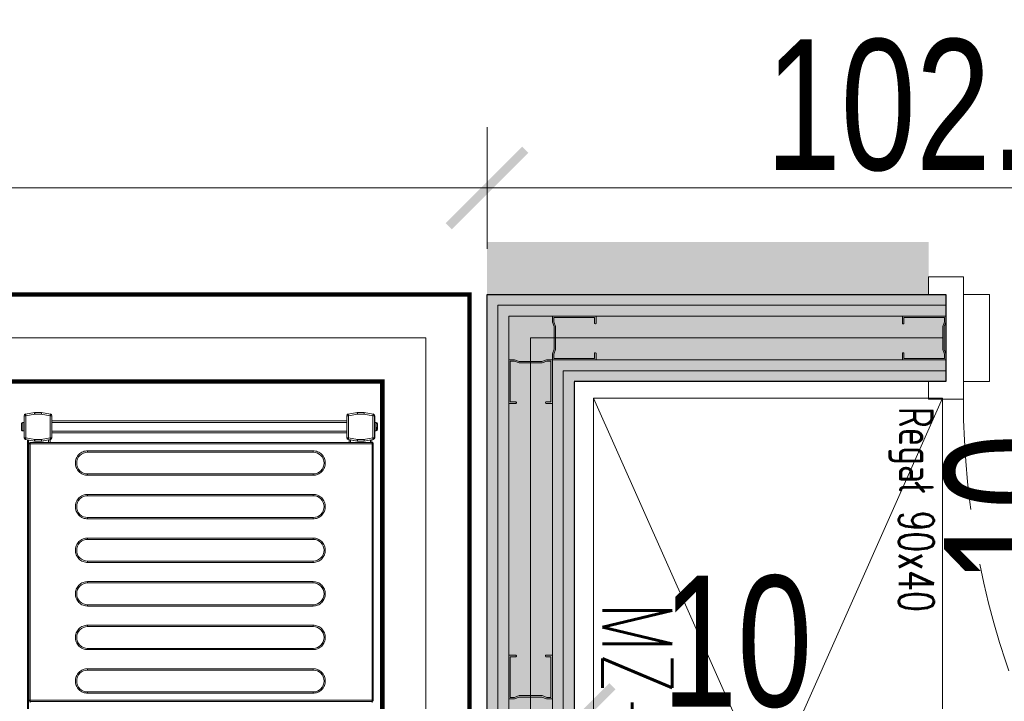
# Model space of a CAD drawing. Header units: millimetres. Extents: x -13532 to 2392, y -5241 to 5322.
# Tile 192 of 256: x -11229 to -11116, y 2386 to 2464. Entities that reach past the tile are written whole.
import ezdxf

# ---------------------------------------------------------------- set-up
doc = ezdxf.new("R2010")
doc.units = ezdxf.units.MM
doc.linetypes.add('DASHED', pattern=[19.05, 12.7, -6.35])
doc.linetypes.add('DGN_STYLE_2', pattern=[30.2, 18.12, -12.08])
doc.layers.get('0').update_dxf_attribs({"lineweight": 9, "true_color": 0x939393})
doc.layers.get('Defpoints').update_dxf_attribs({"true_color": 0xdae6d4})
for name, color, linetype, lineweight, true_color in [('a___wymiary', 7, 'Continuous', 5, 0x666666), ('batting - AGP1', 7, 'Continuous', 5, 0xadadad), ('daszed - TAPETA WINYLOWA', 7, 'Continuous', 13, 0x99c0fe), ('drzwi - AGP1', 7, 'Continuous', 13, 0x7f7f7f), ('EI15151515', 7, 'Continuous', 5, 0xf97533), ('Komory', 7, 'Continuous', 9, 0xcfcfcf), ('Meble - AGP1', 7, 'Continuous', 15, 0x999999), ('MEBLE PKN', 7, 'Continuous', 9, 0xa0a0a0), ('OPIS - AGP1', 7, 'Continuous', 0, 0x7f7f7f), ('profil - AGP1', 7, 'Continuous', 5, 0x3f3f3f), ('Regały', 7, 'Continuous', 9, 0xcfcfcf), ('WYMIARY - AGP1', 7, 'Continuous', 5, 0x716d5a)]:
    doc.layers.add(name, color=color, linetype=linetype, lineweight=lineweight, true_color=true_color)
doc.layers.add('cz-gr', color=122, linetype='Continuous', lineweight=30)
doc.layers.add('GK - ŚRODEK - AGP1', color=32, linetype='Continuous', lineweight=5)
doc.styles.add('ARIAL NARROW', font='ARIALN.TTF', dxfattribs={"width": 0.9})
doc.styles.add('JACEK_07', font='simplex.shx', dxfattribs={"width": 0.7})
doc.linetypes.add('BATTING', pattern='A,0.0001,-0.1,[134,ltypeshp.shx,S=0.1,R=0,X=-0.1,Y=0],-0.2,[134,ltypeshp.shx,S=0.1,R=180,X=0.1,Y=0],-0.1', length=0.4001)
doc.dimstyles.new('wymiary agp1', dxfattribs={"dimtxt": 15, "dimasz": 5, "dimexe": 5, "dimexo": 5, "dimgap": 1.8, "dimtad": 1, "dimdec": 3, "dimrnd": 0.5, "dimdsep": 46, "dimtxsty": 'ARIAL NARROW', "dimblk": 'znacznik', "dimcen": 1.5, "dimse1": 1, "dimse2": 1, "dimclrd": 256, "dimclre": 256, "dimazin": 0, "dimtfac": 1, "dimtdec": 3, "dimtmove": 1, "dimatfit": 3, "dimldrblk": 'znacznik', "dimfxl": 1000, "dimfxlon": 1, "dimlwd": -1, "dimarcsym": 0})

# ---------------------------------------------------------------- blocks, each defined once
blk = doc.blocks.new('*U165')
for points in [[(-2, 5), (0, 5), (0, -5), (-2, -5), (-2, -7), (2, -7), (2, -5), (2, 7), (-2, 7), (-2, 5)], [(102, 5), (100, 5), (100, -5), (102, -5), (102, -7), (98, -7), (98, -5), (98, 7), (102, 7), (102, 5)], [(2, -5), (5, -5), (5, 5), (2, 5)], [(98, -5), (95, -5), (95, 5), (98, 5)]]:
    blk.add_lwpolyline(points)
blk.add_lwpolyline([(96, -7), (96, -10), (94, -10), (94, -100), (96, -100), (96, -103), (98, -103), (98, -7)], close=True)
at = {"linetype": 'DASHED'}
blk.add_arc((98, -7), 96, 180, 270, dxfattribs=at)
at = {"layer": 'OPIS - AGP1'}
blk.add_lwpolyline([(50, 25), (50, -25)], dxfattribs=at)
at = {"layer": 'OPIS - AGP1', "color": 7, "insert": (50, 0), "char_height": 12, "width": 10, "attachment_point": 5, "rotation": 90, "style": 'JACEK_07'}
blk.add_mtext('\\pxqc;{\\fArial|b0|i0|c238|p0;90\\P200}', dxfattribs=at)
blk = doc.blocks.new('*U214')
at = {"layer": 'Meble - AGP1'}
for p, q in [((0, 0), (90, -40)), ((90, 0), (0, -40))]:
    blk.add_line(p, q, dxfattribs=at)
at = {"layer": 'Meble - AGP1', "flags": 128}
blk.add_lwpolyline([(0, 0), (90, 0), (90, -40), (0, -40)], close=True, dxfattribs=at)
at = {"layer": 'Meble - AGP1', "style": 'JACEK_07'}
for s, insert, char_height, width, attachment_point in [('Regał 90x40', (1, -1), 4, 41.1867, 1), ('\\pxqc;MZ-SM-01', (45, -39), 8, 90, 8)]:
    blk.add_mtext(s, dxfattribs=dict(at, insert=insert, char_height=char_height, width=width, attachment_point=attachment_point))
blk = doc.blocks.new('*U385')
at = {"const_width": 0.5}
blk.add_lwpolyline([(140, 190), (140, 200), (200, 200), (200, 0), (0, 0), (0, 200), (60, 200), (60, 190), (10, 190), (10, 10), (190, 10), (190, 190)], close=True, dxfattribs=at)
at = {"layer": 'batting - AGP1', "linetype": 'BATTING', "ltscale": 11}
blk.add_lwpolyline([(60, 195), (5, 195), (5, 5), (195, 5), (195, 195), (140, 195)], dxfattribs=at)
blk = doc.blocks.new('*U384')
at = {"layer": 'Meble - AGP1', "lineweight": 15}
for p, q in [((4.38, -0.68), (170.98, -0.68)), ((4.38, -0.82), (170.98, -0.82)), ((142.23, -0.99), (142.08, -0.99)), ((142.23, -0.99), (142.23, -40.19)), ((142.38, -0.99), (142.23, -0.99)), ((142.38, -0.88), (142.38, -0.84)), ((171.78, -0.84), (142.38, -0.84)), ((142.38, -0.99), (142.38, -0.88)), ((142.38, -0.99), (142.38, -40.19)), ((171.78, -0.99), (142.38, -0.99)), ((170.98, -0.82), (170.98, -0.68)), ((170.98, -0.68), (172.23, -0.68)), ((170.98, -0.84), (170.98, -0.82)), ((170.98, -0.82), (172.2, -0.82)), ((171.78, -0.84), (171.78, -0.88)), ((171.78, -0.88), (171.78, -0.99)), ((171.78, -40.19), (171.78, -0.99)), ((171.93, -0.99), (171.78, -0.99)), ((171.93, -40.19), (171.93, -0.99)), ((172.27, -0.47), (172.09, -1.48)), ((172.46, -0.5), (172.28, -1.52)), ((172.46, -0.3), (172.46, -0.5)), ((174.99, -0.3), (172.46, -0.3)), ((174.99, -0.5), (172.46, -0.5)), ((173.26, -0.12), (173.25, -0.12)), ((173.25, -0.15), (173.25, -0.3)), ((174.2, -0.15), (173.25, -0.15)), ((174.2, -0.12), (174.19, -0.12)), ((174.2, -0.3), (174.2, -0.15)), ((174.99, -0.5), (174.99, -0.3)), ((175.17, -1.52), (174.99, -0.5)), ((175.36, -1.48), (175.18, -0.47)), ((175.18, -0.47), (175.37, -1.5)), ((172.08, -1.5), (172.09, -1.48)), ((172.08, -1.52), (172.08, -1.5)), ((172.08, -1.52), (172.08, -2.3)), ((172.28, -1.52), (172.08, -1.52)), ((172.28, -1.52), (172.28, -2.28)), ((175.17, -2.28), (175.17, -1.52)), ((175.37, -1.52), (175.17, -1.52)), ((175.37, -1.5), (175.37, -2.3)), ((175.37, -2.3), (175.37, -1.52)), ((171.93, -3.12), (172.22, -3.12)), ((171.93, -3.28), (172.24, -3.28)), ((172.08, -2.38), (172.08, -2.3)), ((172.08, -2.3), (172.27, -3.33)), ((172.22, -3.12), (172.08, -2.38)), ((172.28, -2.28), (172.46, -3.3)), ((172.46, -3.3), (174.99, -3.3)), ((172.46, -3.3), (172.46, -3.5)), ((174.99, -3.3), (175.17, -2.28)), ((174.99, -3.5), (174.99, -3.3)), ((175.18, -3.33), (175.37, -2.3)), ((175.37, -2.3), (175.18, -3.33)), ((172.46, -3.5), (174.99, -3.5)), ((173.02, -37.29), (173.02, -3.5)), ((173.22, -37.29), (173.22, -3.5)), ((174.22, -37.29), (174.22, -3.5)), ((174.42, -37.29), (174.42, -3.5)), ((143.16, -33.44), (143.16, -7.59)), ((143.16, -7.59), (143.31, -7.59)), ((143.31, -33.44), (143.31, -7.59)), ((145.81, -7.59), (145.81, -33.44)), ((145.96, -7.59), (145.81, -7.59)), ((145.96, -7.59), (145.96, -33.44)), ((148.16, -33.44), (148.16, -7.59)), ((148.16, -7.59), (148.31, -7.59)), ((148.31, -33.44), (148.31, -7.59)), ((150.81, -7.59), (150.81, -33.44)), ((150.96, -7.59), (150.81, -7.59)), ((150.96, -7.59), (150.96, -33.44)), ((153.16, -33.44), (153.16, -7.59)), ((153.16, -7.59), (153.31, -7.59)), ((153.31, -33.44), (153.31, -7.59)), ((155.81, -7.59), (155.81, -33.44)), ((155.96, -7.59), (155.81, -7.59)), ((155.96, -7.59), (155.96, -33.44)), ((158.16, -33.44), (158.16, -7.59)), ((158.16, -7.59), (158.31, -7.59)), ((158.31, -33.44), (158.31, -7.59)), ((160.81, -7.59), (160.81, -33.44)), ((160.96, -7.59), (160.81, -7.59)), ((160.96, -7.59), (160.96, -33.44)), ((163.16, -33.44), (163.16, -7.59)), ((163.16, -7.59), (163.31, -7.59)), ((163.31, -33.44), (163.31, -7.59)), ((165.81, -7.59), (165.81, -33.44)), ((165.96, -7.59), (165.81, -7.59)), ((165.96, -7.59), (165.96, -33.44)), ((168.16, -33.44), (168.16, -7.59)), ((168.16, -7.59), (168.31, -7.59)), ((168.31, -33.44), (168.31, -7.59)), ((170.81, -7.59), (170.81, -33.44)), ((170.96, -7.59), (170.81, -7.59)), ((170.96, -7.59), (170.96, -33.44)), ((143.31, -33.44), (143.16, -33.44)), ((145.96, -33.44), (145.81, -33.44)), ((148.31, -33.44), (148.16, -33.44)), ((150.96, -33.44), (150.81, -33.44)), ((153.31, -33.44), (153.16, -33.44)), ((155.96, -33.44), (155.81, -33.44)), ((158.31, -33.44), (158.16, -33.44)), ((160.96, -33.44), (160.81, -33.44)), ((163.31, -33.44), (163.16, -33.44)), ((165.96, -33.44), (165.81, -33.44)), ((168.31, -33.44), (168.16, -33.44)), ((170.96, -33.44), (170.81, -33.44)), ((171.93, -37.58), (172.24, -37.58)), ((171.93, -37.73), (172.22, -37.73)), ((172.08, -38.48), (172.22, -37.73)), ((172.27, -37.46), (172.09, -38.47)), ((172.46, -37.49), (172.28, -38.51)), ((172.46, -37.29), (172.46, -37.49)), ((174.99, -37.29), (172.46, -37.29)), ((174.99, -37.49), (172.46, -37.49)), ((174.99, -37.49), (174.99, -37.29)), ((175.17, -38.51), (174.99, -37.49)), ((175.36, -38.47), (175.18, -37.46)), ((172.08, -38.5), (172.08, -38.48)), ((172.08, -38.5), (172.08, -38.51)), ((172.08, -38.5), (172.08, -38.5)), ((172.08, -38.51), (172.08, -39.29)), ((172.28, -38.51), (172.08, -38.51)), ((172.08, -39.29), (172.27, -40.33)), ((172.08, -39.29), (172.08, -39.3)), ((172.08, -39.3), (172.27, -40.33)), ((172.28, -38.51), (172.28, -39.27)), ((172.28, -39.27), (172.46, -40.29)), ((174.99, -40.29), (175.17, -39.27)), ((175.17, -39.27), (175.17, -38.51)), ((175.37, -38.51), (175.17, -38.51)), ((175.18, -40.33), (175.37, -39.29)), ((175.18, -40.33), (175.37, -39.3)), ((175.37, -39.3), (175.37, -38.5)), ((175.37, -38.5), (175.37, -38.5)), ((175.37, -39.29), (175.37, -38.51)), ((142.08, -40.19), (142.23, -40.19)), ((142.23, -40.19), (142.38, -40.19)), ((142.38, -40.19), (171.78, -40.19)), ((142.38, -40.19), (142.38, -40.33)), ((142.38, -40.33), (142.38, -40.34)), ((142.38, -40.34), (171.78, -40.34)), ((171.78, -40.19), (171.93, -40.19)), ((171.78, -40.33), (171.78, -40.19)), ((171.78, -40.34), (171.78, -40.33)), ((171.93, -40.03), (172.21, -40.03)), ((171.93, -40.18), (172.24, -40.18)), ((172.46, -40.29), (174.99, -40.29)), ((172.46, -40.29), (172.46, -40.49)), ((172.46, -40.49), (174.99, -40.49)), ((172.46, -40.5), (174.99, -40.5)), ((173.25, -40.5), (173.25, -40.65)), ((174.2, -40.65), (174.2, -40.5)), ((174.99, -40.49), (174.99, -40.29)), ((173.25, -40.65), (174.2, -40.65)), ((173.49, -40.68), (173.6, -40.68)), ((173.64, -40.8), (173.55, -40.8))]:
    blk.add_line(p, q, dxfattribs=at)
at = {"layer": 'Meble - AGP1', "lineweight": 15, "flags": 128}
for points in [[(172.46, -0.5), (172.42, -0.49), (172.39, -0.49), (172.35, -0.48), (172.32, -0.48), (172.3, -0.47), (172.28, -0.47), (172.27, -0.47), (172.27, -0.47)], [(175.18, -0.47), (175.18, -0.47), (175.17, -0.47), (175.15, -0.47), (175.13, -0.48), (175.1, -0.48), (175.06, -0.49), (175.03, -0.49), (174.99, -0.5)], [(172.09, -1.48), (172.09, -1.48), (172.1, -1.49), (172.12, -1.49), (172.14, -1.49), (172.17, -1.5), (172.21, -1.5), (172.24, -1.51), (172.28, -1.52)], [(175.17, -1.52), (175.2, -1.51), (175.24, -1.5), (175.28, -1.5), (175.31, -1.49), (175.33, -1.49), (175.35, -1.49), (175.36, -1.48), (175.36, -1.48)], [(172.28, -2.28), (172.24, -2.29), (172.21, -2.29), (172.17, -2.29), (172.14, -2.29), (172.12, -2.3), (172.1, -2.3), (172.09, -2.3), (172.08, -2.3)], [(172.24, -3.28), (172.24, -3.27), (172.24, -3.26), (172.24, -3.25), (172.23, -3.23), (172.23, -3.21), (172.23, -3.18), (172.22, -3.15), (172.22, -3.12)], [(172.27, -3.33), (172.27, -3.33), (172.28, -3.33), (172.3, -3.33), (172.32, -3.32), (172.35, -3.32), (172.39, -3.31), (172.42, -3.31), (172.46, -3.3)], [(174.99, -3.3), (175.03, -3.31), (175.06, -3.31), (175.1, -3.32), (175.13, -3.32), (175.15, -3.33), (175.17, -3.33), (175.18, -3.33), (175.18, -3.33)], [(175.37, -2.3), (175.36, -2.3), (175.35, -2.3), (175.34, -2.3), (175.32, -2.3), (175.29, -2.29), (175.27, -2.29), (175.23, -2.29), (175.2, -2.29), (175.17, -2.28)], [(172.22, -37.73), (172.22, -37.7), (172.23, -37.67), (172.23, -37.64), (172.23, -37.62), (172.24, -37.6), (172.24, -37.59), (172.24, -37.58), (172.24, -37.58)], [(172.46, -37.49), (172.42, -37.48), (172.39, -37.48), (172.35, -37.47), (172.32, -37.47), (172.3, -37.46), (172.28, -37.46), (172.27, -37.46), (172.27, -37.46)], [(175.18, -37.46), (175.18, -37.46), (175.17, -37.46), (175.15, -37.46), (175.13, -37.47), (175.1, -37.47), (175.06, -37.48), (175.03, -37.48), (174.99, -37.49)], [(172.28, -39.27), (172.24, -39.28), (172.21, -39.28), (172.17, -39.28), (172.14, -39.29), (172.12, -39.29), (172.1, -39.29), (172.09, -39.29), (172.08, -39.29)], [(172.09, -38.47), (172.09, -38.47), (172.1, -38.48), (172.12, -38.48), (172.14, -38.48), (172.17, -38.49), (172.21, -38.5), (172.24, -38.5), (172.28, -38.51)], [(175.17, -38.51), (175.2, -38.5), (175.24, -38.5), (175.28, -38.49), (175.31, -38.48), (175.33, -38.48), (175.35, -38.48), (175.36, -38.47), (175.36, -38.47)], [(175.37, -39.29), (175.36, -39.29), (175.35, -39.29), (175.34, -39.29), (175.32, -39.29), (175.29, -39.29), (175.27, -39.28), (175.23, -39.28), (175.2, -39.28), (175.17, -39.27)], [(172.27, -40.33), (172.27, -40.33), (172.28, -40.32), (172.3, -40.32), (172.32, -40.32), (172.35, -40.31), (172.39, -40.3), (172.42, -40.3), (172.46, -40.29)], [(174.99, -40.29), (175.03, -40.3), (175.06, -40.3), (175.1, -40.31), (175.13, -40.32), (175.15, -40.32), (175.17, -40.32), (175.18, -40.33), (175.18, -40.33)]]:
    blk.add_lwpolyline(points, dxfattribs=at)
at = {"layer": 'Meble - AGP1', "lineweight": 15}
for centre, radius, start, end in [((142.38, -0.99), 0.15, 90, 180), ((171.78, -0.99), 0.15, 0, 90), ((172.46, -0.5), 0.2, 90, 170), ((173.4, -0.15), 0.15, 168.463, 180), ((174.05, -0.15), 0.15, 0, 11.537), ((174.99, -0.5), 0.2, 10, 90), ((172.28, -1.52), 0.2, 170, 180), ((175.17, -1.52), 0.2, 0, 10), ((172.46, -3.3), 0.2, 190, 270), ((174.99, -3.3), 0.2, 270, 350), ((144.56, -7.59), 1.25, 0, 180), ((149.56, -7.59), 1.25, 0, 180), ((154.56, -7.59), 1.25, 0, 180), ((159.56, -7.59), 1.25, 0, 180), ((164.56, -7.59), 1.25, 0, 180), ((169.56, -7.59), 1.25, 0, 180), ((144.56, -33.44), 1.25, 180, 0), ((149.56, -33.44), 1.25, 180, 0), ((154.56, -33.44), 1.25, 180, 0), ((159.56, -33.44), 1.25, 180, 0), ((164.56, -33.44), 1.25, 180, 0), ((169.56, -33.44), 1.25, 180, 0), ((172.46, -37.49), 0.2, 90, 170), ((174.99, -37.49), 0.2, 10, 90), ((172.28, -38.51), 0.2, 170, 180), ((175.17, -38.51), 0.2, 0, 10), ((172.46, -40.29), 0.2, 190, 270), ((172.46, -40.3), 0.2, 190, 270), ((174.99, -40.29), 0.2, 270, 350), ((174.99, -40.3), 0.2, 270, 350), ((173.4, -40.65), 0.15, 180, 270), ((174.05, -40.65), 0.15, 270, 0)]:
    blk.add_arc(centre, radius, start, end, dxfattribs=at)
for points, knots in [([(173.41, 0), (173.39, 0), (173.35, -0.01), (173.31, -0.03), (173.27, -0.07), (173.26, -0.1), (173.26, -0.12)], [0, 0, 0, 0, 0.2501753, 0.5005103, 0.7481255, 1, 1, 1, 1]), ([(174.04, 0), (174.03, 0), (174.01, 0), (173.94, 0), (173.84, 0), (173.72, 0), (173.61, 0), (173.51, 0), (173.44, 0), (173.42, 0), (173.41, 0)], [0, 0, 0, 0, 0.121175, 0.250004, 0.378821, 0.499996, 0.621171, 0.75, 0.87882, 1, 1, 1, 1]), ([(174.19, -0.12), (174.19, -0.1), (174.18, -0.07), (174.14, -0.03), (174.1, -0.01), (174.06, 0), (174.04, 0)], [0, 0, 0, 0, 0.243628, 0.487231, 0.731943, 1, 1, 1, 1]), ([(143.16, -7.59), (143.17, -7.5), (143.18, -7.32), (143.25, -7.06), (143.38, -6.81), (143.57, -6.59), (143.79, -6.41), (144.04, -6.28), (144.3, -6.2), (144.56, -6.18), (144.82, -6.2), (145.09, -6.28), (145.34, -6.41), (145.56, -6.59), (145.74, -6.81), (145.87, -7.06), (145.95, -7.32), (145.96, -7.5), (145.96, -7.59)], [0, 0, 0, 0, 0.058258, 0.120006, 0.18432, 0.250001, 0.315679, 0.379994, 0.441743, 0.500001, 0.558257, 0.620006, 0.684321, 0.749999, 0.81568, 0.879994, 0.941742, 1, 1, 1, 1]), ([(148.16, -7.59), (148.17, -7.5), (148.18, -7.32), (148.25, -7.06), (148.38, -6.81), (148.57, -6.59), (148.79, -6.41), (149.04, -6.28), (149.3, -6.2), (149.56, -6.18), (149.82, -6.2), (150.09, -6.28), (150.34, -6.41), (150.56, -6.59), (150.74, -6.81), (150.87, -7.06), (150.95, -7.32), (150.96, -7.5), (150.96, -7.59)], [0, 0, 0, 0, 0.058258, 0.120006, 0.184321, 0.25, 0.315679, 0.379995, 0.441742, 0.5, 0.558259, 0.620005, 0.684322, 0.75, 0.81568, 0.879994, 0.941742, 1, 1, 1, 1]), ([(153.16, -7.59), (153.17, -7.5), (153.18, -7.32), (153.25, -7.06), (153.38, -6.81), (153.57, -6.59), (153.79, -6.41), (154.04, -6.28), (154.3, -6.2), (154.56, -6.18), (154.82, -6.2), (155.09, -6.28), (155.34, -6.41), (155.56, -6.59), (155.74, -6.81), (155.87, -7.06), (155.95, -7.32), (155.96, -7.5), (155.96, -7.59)], [0, 0, 0, 0, 0.058258, 0.120006, 0.18432, 0.25, 0.315681, 0.379995, 0.441741, 0.5, 0.558258, 0.620007, 0.684321, 0.75, 0.815679, 0.879994, 0.941742, 1, 1, 1, 1]), ([(158.16, -7.59), (158.17, -7.5), (158.18, -7.32), (158.25, -7.06), (158.38, -6.81), (158.57, -6.59), (158.79, -6.41), (159.04, -6.28), (159.3, -6.2), (159.56, -6.18), (159.82, -6.2), (160.09, -6.28), (160.34, -6.41), (160.56, -6.59), (160.74, -6.81), (160.87, -7.06), (160.95, -7.32), (160.96, -7.5), (160.96, -7.59)], [0, 0, 0, 0, 0.058258, 0.120006, 0.184321, 0.25, 0.315679, 0.379993, 0.441742, 0.5, 0.558259, 0.620005, 0.684319, 0.75, 0.81568, 0.879994, 0.941742, 1, 1, 1, 1]), ([(163.16, -7.59), (163.17, -7.5), (163.18, -7.32), (163.25, -7.06), (163.38, -6.81), (163.57, -6.59), (163.79, -6.41), (164.04, -6.28), (164.3, -6.2), (164.56, -6.18), (164.82, -6.2), (165.09, -6.28), (165.34, -6.41), (165.56, -6.59), (165.74, -6.81), (165.87, -7.06), (165.95, -7.32), (165.96, -7.5), (165.96, -7.59)], [0, 0, 0, 0, 0.058258, 0.120006, 0.184321, 0.25, 0.315681, 0.379995, 0.441741, 0.5, 0.558258, 0.620005, 0.684321, 0.75, 0.815679, 0.879994, 0.941742, 1, 1, 1, 1]), ([(168.16, -7.59), (168.17, -7.5), (168.18, -7.32), (168.25, -7.06), (168.38, -6.81), (168.57, -6.59), (168.79, -6.41), (169.04, -6.28), (169.3, -6.2), (169.56, -6.18), (169.82, -6.2), (170.09, -6.28), (170.34, -6.41), (170.56, -6.59), (170.74, -6.81), (170.87, -7.06), (170.95, -7.32), (170.96, -7.5), (170.96, -7.59)], [0, 0, 0, 0, 0.058258, 0.120006, 0.18432, 0.250001, 0.315679, 0.379994, 0.441743, 0.500001, 0.558257, 0.620006, 0.684321, 0.749999, 0.81568, 0.879994, 0.941742, 1, 1, 1, 1]), ([(145.96, -33.44), (145.96, -33.52), (145.95, -33.7), (145.87, -33.96), (145.74, -34.21), (145.56, -34.43), (145.34, -34.61), (145.09, -34.74), (144.82, -34.82), (144.56, -34.84), (144.3, -34.82), (144.04, -34.74), (143.79, -34.61), (143.57, -34.43), (143.38, -34.21), (143.25, -33.96), (143.18, -33.7), (143.17, -33.52), (143.16, -33.44)], [0, 0, 0, 0, 0.058258, 0.120006, 0.18432, 0.250001, 0.31568, 0.379994, 0.441743, 0.499999, 0.558257, 0.620006, 0.68432, 0.749999, 0.81568, 0.879994, 0.941742, 1, 1, 1, 1]), ([(150.96, -33.44), (150.96, -33.52), (150.95, -33.7), (150.87, -33.96), (150.74, -34.21), (150.56, -34.43), (150.34, -34.61), (150.09, -34.74), (149.82, -34.82), (149.56, -34.84), (149.3, -34.82), (149.04, -34.74), (148.79, -34.61), (148.57, -34.43), (148.38, -34.21), (148.25, -33.96), (148.18, -33.7), (148.17, -33.52), (148.16, -33.44)], [0, 0, 0, 0, 0.058258, 0.120005, 0.184321, 0.25, 0.315679, 0.379995, 0.441741, 0.5, 0.558258, 0.620005, 0.684321, 0.75, 0.815679, 0.879994, 0.941742, 1, 1, 1, 1]), ([(155.96, -33.44), (155.96, -33.52), (155.95, -33.7), (155.87, -33.96), (155.74, -34.21), (155.56, -34.43), (155.34, -34.61), (155.09, -34.74), (154.82, -34.82), (154.56, -34.84), (154.3, -34.82), (154.04, -34.74), (153.79, -34.61), (153.57, -34.43), (153.38, -34.21), (153.25, -33.96), (153.18, -33.7), (153.17, -33.52), (153.16, -33.44)], [0, 0, 0, 0, 0.058258, 0.120006, 0.184321, 0.25, 0.315679, 0.379993, 0.441742, 0.5, 0.558259, 0.620005, 0.684319, 0.75, 0.815679, 0.879995, 0.941742, 1, 1, 1, 1]), ([(160.96, -33.44), (160.96, -33.52), (160.95, -33.7), (160.87, -33.96), (160.74, -34.21), (160.56, -34.43), (160.34, -34.61), (160.09, -34.74), (159.82, -34.82), (159.56, -34.84), (159.3, -34.82), (159.04, -34.74), (158.79, -34.61), (158.57, -34.43), (158.38, -34.21), (158.25, -33.96), (158.18, -33.7), (158.17, -33.52), (158.16, -33.44)], [0, 0, 0, 0, 0.058258, 0.120005, 0.184321, 0.25, 0.315681, 0.379995, 0.441741, 0.5, 0.558258, 0.620007, 0.684321, 0.75, 0.815679, 0.879994, 0.941742, 1, 1, 1, 1]), ([(165.96, -33.44), (165.96, -33.52), (165.95, -33.7), (165.87, -33.96), (165.74, -34.21), (165.56, -34.43), (165.34, -34.61), (165.09, -34.74), (164.82, -34.82), (164.56, -34.84), (164.3, -34.82), (164.04, -34.74), (163.79, -34.61), (163.57, -34.43), (163.38, -34.21), (163.25, -33.96), (163.18, -33.7), (163.17, -33.52), (163.16, -33.44)], [0, 0, 0, 0, 0.058258, 0.120006, 0.184321, 0.25, 0.315679, 0.379995, 0.441742, 0.5, 0.558259, 0.620005, 0.684319, 0.75, 0.815679, 0.879995, 0.941742, 1, 1, 1, 1]), ([(170.96, -33.44), (170.96, -33.52), (170.95, -33.7), (170.87, -33.96), (170.74, -34.21), (170.56, -34.43), (170.34, -34.61), (170.09, -34.74), (169.82, -34.82), (169.56, -34.84), (169.3, -34.82), (169.04, -34.74), (168.79, -34.61), (168.57, -34.43), (168.38, -34.21), (168.25, -33.96), (168.18, -33.7), (168.17, -33.52), (168.16, -33.44)], [0, 0, 0, 0, 0.058258, 0.120006, 0.18432, 0.250001, 0.31568, 0.379994, 0.441743, 0.499999, 0.558257, 0.620006, 0.68432, 0.749999, 0.81568, 0.879994, 0.941742, 1, 1, 1, 1]), ([(142.23, -40.18), (142.24, -40.2), (142.24, -40.24), (142.27, -40.28), (142.3, -40.3), (142.32, -40.32), (142.35, -40.33), (142.37, -40.33), (142.38, -40.33)], [0, 0, 0, 0, 0.238268, 0.485412, 0.612026, 0.739955, 0.869219, 1, 1, 1, 1]), ([(171.78, -40.33), (171.79, -40.33), (171.81, -40.33), (171.84, -40.32), (171.87, -40.3), (171.9, -40.28), (171.93, -40.24), (171.93, -40.2), (171.93, -40.18)], [0, 0, 0, 0, 0.130735, 0.260004, 0.387937, 0.514555, 0.761734, 1, 1, 1, 1]), ([(173.44, -40.8), (173.45, -40.8), (173.47, -40.8), (173.52, -40.8), (173.55, -40.8)], [0, 0, 0, 0, 0.31193, 1, 1, 1, 1]), ([(173.55, -40.8), (173.54, -40.8), (173.53, -40.79), (173.51, -40.77), (173.5, -40.73), (173.49, -40.7), (173.49, -40.68)], [0, 0, 0, 0, 0.250219, 0.500536, 0.748167, 1, 1, 1, 1]), ([(173.6, -40.68), (173.6, -40.7), (173.61, -40.73), (173.62, -40.77), (173.64, -40.79), (173.65, -40.8), (173.66, -40.8)], [0, 0, 0, 0, 0.243636, 0.487267, 0.731983, 1, 1, 1, 1]), ([(173.66, -40.8), (173.69, -40.8), (173.77, -40.8), (173.88, -40.8), (173.97, -40.8), (174.03, -40.8), (174.05, -40.8), (174.05, -40.8), (174.05, -40.8)], [0, 0, 0, 0, 0.188956, 0.389822, 0.590683, 0.779625, 0.968579, 1, 1, 1, 1])]:
    blk.add_open_spline(points, degree=3, knots=knots, dxfattribs=at)
blk = doc.blocks.new('znacznik')
at = {"layer": 'a___wymiary'}
for p, q in [((0, 1.394), (0, -1.394)), ((1.394, 0), (-1.394, 0))]:
    blk.add_line(p, q, dxfattribs=at)
at = {"layer": 'a___wymiary', "const_width": 0.2}
blk.add_lwpolyline([(0.876, 0.876), (-0.876, -0.876)], dxfattribs=at)
blk = doc.blocks.new('*D524')
at = {"layer": 'Defpoints', "color": 0}
for p in [(-11175.23, 2445.06), (-11377.23, 2414), (-11175.23, 2414)]:
    blk.add_point(p, dxfattribs=at)
at = {"layer": 'WYMIARY - AGP1'}
blk.add_line((-11372.23, 2445.06), (-11180.23, 2445.06), dxfattribs=at)
at = {"layer": 'WYMIARY - AGP1', "xscale": 5, "yscale": 5, "zscale": 5, "rotation": 180}
blk.add_blockref('znacznik', (-11377.23, 2445.06), dxfattribs=at)
at = {"layer": 'WYMIARY - AGP1', "xscale": 5, "yscale": 5, "zscale": 5}
blk.add_blockref('znacznik', (-11175.23, 2445.06), dxfattribs=at)
at = {"layer": 'WYMIARY - AGP1', "color": 18, "true_color": 0x000000, "insert": (-11276.23, 2454.52), "char_height": 15, "attachment_point": 5, "style": 'ARIAL NARROW'}
blk.add_mtext('202', dxfattribs=at)
blk = doc.blocks.new('*D525')
at = {"layer": 'Defpoints', "color": 0}
for p in [(-11072.62, 2445.06), (-11072.62, 2420.71), (-11175.23, 2414)]:
    blk.add_point(p, dxfattribs=at)
at = {"layer": 'WYMIARY - AGP1'}
blk.add_line((-11170.23, 2445.06), (-11077.62, 2445.06), dxfattribs=at)
at = {"layer": 'WYMIARY - AGP1', "xscale": 5, "yscale": 5, "zscale": 5, "rotation": 180}
blk.add_blockref('znacznik', (-11175.23, 2445.06), dxfattribs=at)
at = {"layer": 'WYMIARY - AGP1', "xscale": 5, "yscale": 5, "zscale": 5}
blk.add_blockref('znacznik', (-11072.62, 2445.06), dxfattribs=at)
at = {"layer": 'WYMIARY - AGP1', "color": 18, "true_color": 0x000000, "insert": (-11123.93, 2454.52), "char_height": 15, "attachment_point": 5, "style": 'ARIAL NARROW'}
blk.add_mtext('102.5', dxfattribs=at)
blk = doc.blocks.new('*D531')
at = {"layer": 'Defpoints', "color": 0}
for p in [(-11165.23, 2383.52), (-11175.23, 2357.01), (-11165.23, 2357.01)]:
    blk.add_point(p, dxfattribs=at)
at = {"layer": 'WYMIARY - AGP1'}
for p, q in [((-11180.23, 2383.52), (-11185.23, 2383.52)), ((-11175.23, 2383.52), (-11165.23, 2383.52)), ((-11165.23, 2383.52), (-11137.36, 2383.52)), ((-11160.23, 2383.52), (-11155.23, 2383.52))]:
    blk.add_line(p, q, dxfattribs=at)
at = {"layer": 'WYMIARY - AGP1', "xscale": 5, "yscale": 5, "zscale": 5}
blk.add_blockref('znacznik', (-11175.23, 2383.52), dxfattribs=at)
at = {"layer": 'WYMIARY - AGP1', "xscale": 5, "yscale": 5, "zscale": 5, "rotation": 180}
blk.add_blockref('znacznik', (-11165.23, 2383.52), dxfattribs=at)
at = {"layer": 'WYMIARY - AGP1', "color": 18, "true_color": 0x000000, "insert": (-11146.55, 2392.98), "char_height": 15, "attachment_point": 5, "style": 'ARIAL NARROW'}
blk.add_mtext('10', dxfattribs=at)
blk = doc.blocks.new('*D532')
at = {"layer": 'Defpoints', "color": 0}
for p in [(-11017.62, 2383.52), (-11017.62, 2364.27), (-11165.23, 2357.01)]:
    blk.add_point(p, dxfattribs=at)
at = {"layer": 'WYMIARY - AGP1'}
blk.add_line((-11160.23, 2383.52), (-11022.62, 2383.52), dxfattribs=at)
at = {"layer": 'WYMIARY - AGP1', "xscale": 5, "yscale": 5, "zscale": 5, "rotation": 180}
blk.add_blockref('znacznik', (-11165.23, 2383.52), dxfattribs=at)
at = {"layer": 'WYMIARY - AGP1', "xscale": 5, "yscale": 5, "zscale": 5}
blk.add_blockref('znacznik', (-11017.62, 2383.52), dxfattribs=at)
at = {"layer": 'WYMIARY - AGP1', "color": 18, "true_color": 0x000000, "insert": (-11075.65, 2394.78), "char_height": 15, "attachment_point": 5, "style": 'ARIAL NARROW'}
blk.add_mtext('147.5', dxfattribs=at)
blk = doc.blocks.new('*D591')
at = {"layer": 'Defpoints', "color": 0}
for p in [(-11275.8, 2432.85), (-11175.23, 2432.85), (-11251.29, 2042.85)]:
    blk.add_point(p, dxfattribs=at)
at = {"layer": 'WYMIARY - AGP1'}
blk.add_line((-11275.8, 2047.85), (-11275.8, 2427.85), dxfattribs=at)
at = {"layer": 'WYMIARY - AGP1', "xscale": 5, "yscale": 5, "zscale": 5}
for p, rotation in [((-11275.8, 2432.85), 90), ((-11275.8, 2042.85), 270)]:
    blk.add_blockref('znacznik', p, dxfattribs=dict(at, rotation=rotation))
at = {"layer": 'WYMIARY - AGP1', "color": 18, "true_color": 0x000000, "insert": (-11285.25, 2237.85), "char_height": 15, "attachment_point": 5, "rotation": 90, "style": 'ARIAL NARROW'}
blk.add_mtext('390', dxfattribs=at)
blk = doc.blocks.new('*D593')
at = {"layer": 'Defpoints', "color": 0}
for p in [(-11164.16, 2422.85), (-11105.78, 2422.85), (-11164.16, 2028.97)]:
    blk.add_point(p, dxfattribs=at)
at = {"layer": 'WYMIARY - AGP1'}
blk.add_line((-11105.78, 2033.97), (-11105.78, 2417.85), dxfattribs=at)
at = {"layer": 'WYMIARY - AGP1', "xscale": 5, "yscale": 5, "zscale": 5}
for p, rotation in [((-11105.78, 2422.85), 90), ((-11105.78, 2028.97), 270)]:
    blk.add_blockref('znacznik', p, dxfattribs=dict(at, rotation=rotation))
at = {"layer": 'WYMIARY - AGP1', "color": 18, "true_color": 0x000000, "insert": (-11115.24, 2225.91), "char_height": 15, "attachment_point": 5, "rotation": 90, "style": 'ARIAL NARROW'}
blk.add_mtext('394', dxfattribs=at)
blk = doc.blocks.new('*D594')
at = {"layer": 'Defpoints', "color": 0}
for p in [(-11140.35, 2432.85), (-11105.78, 2432.85), (-11140.35, 2422.85)]:
    blk.add_point(p, dxfattribs=at)
at = {"layer": 'WYMIARY - AGP1'}
for p, q in [((-11105.78, 2437.85), (-11105.78, 2442.85)), ((-11105.78, 2422.85), (-11105.78, 2432.85)), ((-11105.78, 2422.85), (-11105.78, 2399.04)), ((-11105.78, 2417.85), (-11105.78, 2412.85))]:
    blk.add_line(p, q, dxfattribs=at)
at = {"layer": 'WYMIARY - AGP1', "xscale": 5, "yscale": 5, "zscale": 5}
for p, rotation in [((-11105.78, 2432.85), 270), ((-11105.78, 2422.85), 90)]:
    blk.add_blockref('znacznik', p, dxfattribs=dict(at, rotation=rotation))
at = {"layer": 'WYMIARY - AGP1', "color": 18, "true_color": 0x000000, "insert": (-11115.24, 2408.23), "char_height": 15, "attachment_point": 5, "rotation": 90, "style": 'ARIAL NARROW'}
blk.add_mtext('10', dxfattribs=at)

msp = doc.modelspace()

# ---------------------------------------------------------------- linework, layer by layer
at = {"layer": 'batting - AGP1', "linetype": 'BATTING', "ltscale": 5}
msp.add_lwpolyline([(-11122.988, 2427.8545), (-11170.2343, 2427.8545), (-11170.2335, 2026.8328)], dxfattribs=at)
at = {"layer": 'cz-gr'}
for p, q in [((-11175.2342, 2028.9661), (-11175.2342, 2432.8545)), ((-11175.2342, 2432.8545), (-11122.6214, 2432.8545)), ((-11122.6214, 2432.8545), (-11122.6214, 2422.8545)), ((-11122.6214, 2422.8545), (-11165.2342, 2422.8545)), ((-11165.2342, 2422.8545), (-11165.2342, 2028.9661))]:
    msp.add_line(p, q, dxfattribs=at)
at = {"layer": 'daszed - TAPETA WINYLOWA', "linetype": 'DGN_STYLE_2', "const_width": 6}
msp.add_lwpolyline([(-11175.2342, 2435.8545), (-11124.6214, 2435.8545)], dxfattribs=at)
at = {"layer": 'EI15151515', "lineweight": 40, "ltscale": 10, "const_width": 9.8}
msp.add_lwpolyline([(-11122.6214, 2427.8545), (-11170.2342, 2427.8545), (-11170.2342, 2023.9661), (-11398.6049, 2023.9661)], dxfattribs=at)
at = {"layer": 'GK - ŚRODEK - AGP1'}
for p, q in [((-11173.9842, 2027.7161), (-11173.9842, 2431.6045)), ((-11173.9842, 2431.6045), (-11122.6214, 2431.6045)), ((-11122.6214, 2431.6045), (-11122.6214, 2424.1045)), ((-11172.7342, 2026.4661), (-11172.7342, 2430.3545)), ((-11172.7342, 2430.3545), (-11122.6214, 2430.3545)), ((-11122.6214, 2430.3545), (-11122.6214, 2425.3545)), ((-11122.6214, 2425.3545), (-11167.7342, 2425.3545)), ((-11167.7342, 2425.3545), (-11167.7342, 2026.4661)), ((-11122.6214, 2424.1045), (-11166.4842, 2424.1045)), ((-11166.4842, 2424.1045), (-11166.4842, 2027.7161))]:
    msp.add_line(p, q, dxfattribs=at)
at = {"layer": 'profil - AGP1', "ltscale": 5}
for points in [[(-11162.7345, 2425.3545), (-11167.7345, 2425.3545), (-11167.7345, 2426.0211), (-11167.5345, 2426.5545), (-11167.5345, 2429.1546), (-11167.7345, 2429.6879), (-11167.7345, 2430.3546), (-11162.7345, 2430.3546), (-11162.7345, 2429.5333), (-11162.7827, 2429.4843), (-11162.853, 2429.4843), (-11162.9012, 2429.5333), (-11162.9012, 2430.1879), (-11167.5679, 2430.1879), (-11167.5679, 2429.7182), (-11167.3679, 2429.1848), (-11167.3679, 2426.5242), (-11167.5679, 2425.9909), (-11167.5679, 2425.5211), (-11162.9012, 2425.5211), (-11162.9012, 2426.1045), (-11162.8549, 2426.1624), (-11162.7808, 2426.1624), (-11162.7345, 2426.1045), (-11162.7345, 2425.3545)], [(-11127.6214, 2425.3543), (-11122.6214, 2425.3543), (-11122.6214, 2426.021), (-11122.8214, 2426.5543), (-11122.8214, 2429.1545), (-11122.6214, 2429.6878), (-11122.6214, 2430.3545), (-11127.6214, 2430.3545), (-11127.6214, 2429.5331), (-11127.5732, 2429.4842), (-11127.5029, 2429.4842), (-11127.4547, 2429.5331), (-11127.4547, 2430.1878), (-11122.788, 2430.1878), (-11122.788, 2429.718), (-11122.988, 2429.1847), (-11122.988, 2426.5241), (-11122.788, 2425.9908), (-11122.788, 2425.521), (-11127.4547, 2425.521), (-11127.4547, 2426.1043), (-11127.501, 2426.1623), (-11127.5751, 2426.1623), (-11127.6214, 2426.1043), (-11127.6214, 2425.3543)], [(-11167.7344, 2420.3547), (-11167.7342, 2425.3547), (-11168.4009, 2425.3547), (-11168.9342, 2425.1547), (-11171.5344, 2425.1549), (-11172.0677, 2425.3549), (-11172.7344, 2425.3549), (-11172.7346, 2420.3549), (-11171.9133, 2420.3549), (-11171.8643, 2420.4031), (-11171.8643, 2420.4733), (-11171.9133, 2420.5215), (-11172.5679, 2420.5216), (-11172.5677, 2425.1882), (-11172.0979, 2425.1882), (-11171.5646, 2424.9882), (-11168.904, 2424.9881), (-11168.3707, 2425.1881), (-11167.9009, 2425.188), (-11167.9011, 2420.5214), (-11168.4844, 2420.5214), (-11168.5424, 2420.4751), (-11168.5424, 2420.401), (-11168.4844, 2420.3547), (-11167.7344, 2420.3547)], [(-11167.7341, 2391.4661), (-11167.7341, 2386.4661), (-11168.4007, 2386.4661), (-11168.9341, 2386.6661), (-11171.5342, 2386.6661), (-11172.0676, 2386.4661), (-11172.7342, 2386.4661), (-11172.7342, 2391.4661), (-11171.9129, 2391.4661), (-11171.864, 2391.4179), (-11171.864, 2391.3477), (-11171.9129, 2391.2995), (-11172.5676, 2391.2995), (-11172.5676, 2386.6328), (-11172.0978, 2386.6328), (-11171.5644, 2386.8328), (-11168.9038, 2386.8328), (-11168.3705, 2386.6328), (-11167.9007, 2386.6328), (-11167.9007, 2391.2995), (-11168.4841, 2391.2995), (-11168.542, 2391.3457), (-11168.542, 2391.4199), (-11168.4841, 2391.4661), (-11167.7341, 2391.4661)]]:
    msp.add_lwpolyline(points, dxfattribs=at)

# ---------------------------------------------------------------- block references
at = {"layer": 'drzwi - AGP1', "color": 30, "linetype": 'Continuous', "lineweight": 18, "rotation": 359.9999999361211}
msp.add_blockref('*U165', (-11122.6214, 2427.8545), dxfattribs=at)
at = {"layer": 'Komory', "xscale": -1, "rotation": 89.99999999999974}
msp.add_blockref('*U385', (-11177.2342, 2432.8545), dxfattribs=at)
at = {"layer": 'MEBLE PKN', "rotation": 270}
msp.add_blockref('*U214', (-11123.0091, 2420.9661), dxfattribs=at)
at = {"layer": 'Regały', "linetype": 'Continuous', "lineweight": 5, "rotation": 90}
msp.add_blockref('*U384', (-11228.6054, 2243.9508), dxfattribs=at)

# ---------------------------------------------------------------- dimensions: what is measured, and where the dimension line sits
at = {"layer": 'WYMIARY - AGP1'}
for base, p1, p2, picture, middle in [((-11175.2342, 2445.0616), (-11377.2342, 2414.0028), (-11175.2342, 2414.0028), '*D524', (-11276.2342, 2454.5202)), ((-11072.6214, 2445.0616), (-11175.2342, 2414.0028), (-11072.6214, 2420.7098), '*D525', (-11123.9278, 2454.5202))]:
    dim = msp.add_linear_dim(base=base, p1=p1, p2=p2, dimstyle='wymiary agp1', override={"dimclrd": 256, "dimclre": 256}, dxfattribs=at)
    dim.commit()
    dim.dimension.update_dxf_attribs({"geometry": picture, "text_midpoint": middle})
dim = msp.add_linear_dim(base=(-11105.7837, 2432.8545), p1=(-11140.3526, 2422.8545), p2=(-11140.3526, 2432.8545), angle=90, dimstyle='wymiary agp1', override={"dimclrd": 256, "dimclre": 256}, dxfattribs=at)
dim.commit()
dim.dimension.update_dxf_attribs({"geometry": '*D594', "text_midpoint": (-11105.7837, 2408.2315), "dimtype": 160})
for base, p1, p2, picture, middle in [((-11275.795, 2432.8545), (-11251.2874, 2042.8545), (-11175.2342, 2432.8545), '*D591', (-11285.2536, 2237.8545)), ((-11105.7837, 2422.8545), (-11164.1555, 2028.9661), (-11164.1555, 2422.8545), '*D593', (-11115.2423, 2225.9103))]:
    dim = msp.add_linear_dim(base=base, p1=p1, p2=p2, angle=90, dimstyle='wymiary agp1', override={"dimclrd": 256, "dimclre": 256}, dxfattribs=at)
    dim.commit()
    dim.dimension.update_dxf_attribs({"geometry": picture, "text_midpoint": middle})
for base, p1, p2, picture, middle in [((-11017.62167, 2383.52277), (-11165.23422, 2357.01057), (-11017.62167, 2364.27364), '*D532', (-11075.64623, 2385.32277)), ((-11165.2342, 2383.5228), (-11175.2342, 2357.0106), (-11165.2342, 2357.0106), '*D531', (-11146.5501, 2383.5228))]:
    dim = msp.add_linear_dim(base=base, p1=p1, p2=p2, dimstyle='wymiary agp1', override={"dimclrd": 256, "dimclre": 256}, dxfattribs=at)
    dim.commit()
    dim.dimension.update_dxf_attribs({"geometry": picture, "text_midpoint": middle, "dimtype": 160})

doc.saveas('drawing.dxf')
